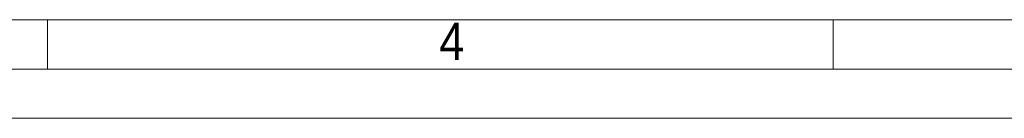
# Model space of a CAD drawing. Header units: millimetres. Extents: x 10 to 831, y 10 to 584.
# Tile 5 of 31: x 257 to 357, y 10 to 20. Entities that reach past the tile are written whole.
import ezdxf

# ---------------------------------------------------------------- set-up
doc = ezdxf.new("R2010")
doc.units = ezdxf.units.MM
doc.linetypes.add('SLD-Solido', pattern=[0])
doc.styles.add('SLDTEXTSTYLE3', font='GOTHIC.TTF', dxfattribs={"width": 0.913})

msp = doc.modelspace()

# ---------------------------------------------------------------- linework, layer by layer
at = {"color": 7, "linetype": 'SLD-Solido', "lineweight": 15}
msp.add_line((20, 20), (821, 20), dxfattribs=at)
at = {"color": 7, "linetype": 'SLD-Solido', "lineweight": 0}
for p, q in [((260, 15), (260, 20)), ((340, 15), (340, 20)), ((15, 15), (826, 15)), ((10, 10), (831, 10))]:
    msp.add_line(p, q, dxfattribs=at)

# ---------------------------------------------------------------- texts
at = {"color": 7, "linetype": 'Continuous', "lineweight": 0, "insert": (299.882, 19.69), "char_height": 3.762, "attachment_point": 1, "style": 'SLDTEXTSTYLE3'}
msp.add_mtext('4', dxfattribs=at)

doc.saveas('drawing.dxf')
